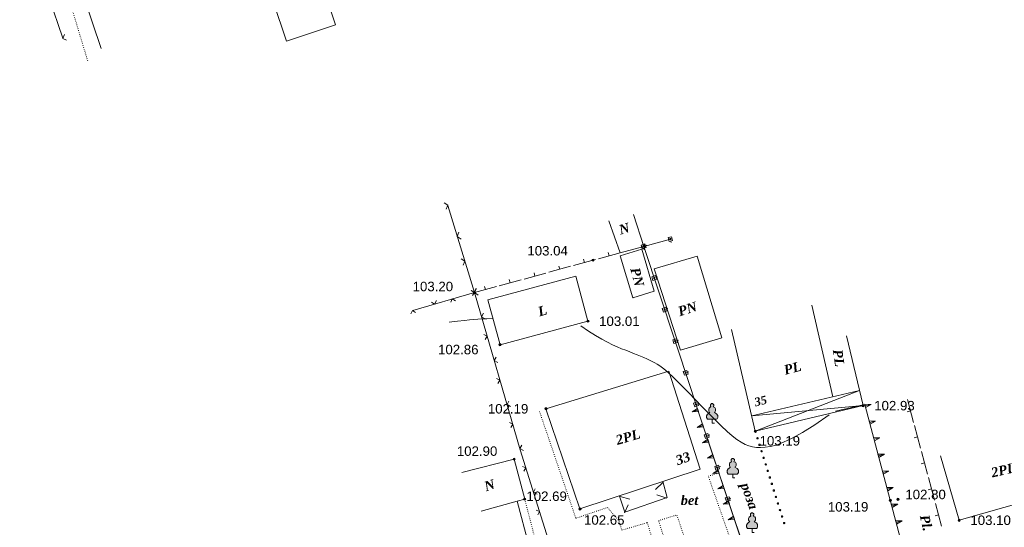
# Model space of a CAD drawing. Header units: millimetres. Extents: x 9396 to 25236, y 15106 to 31102.
# Tile 255 of 256: x 11840 to 12016, y 16896 to 16986. Entities that reach past the tile are written whole.
import ezdxf
from ezdxf.enums import TextEntityAlignment as Align

# ---------------------------------------------------------------- set-up
doc = ezdxf.new("R2010")
doc.units = ezdxf.units.MM
doc.linetypes.add('DOT', pattern=[0.25, 0, -0.25])
doc.linetypes.add('HIDDEN', pattern=[0.375, 0.25, -0.125])
for name, color, linetype, lineweight, true_color in [('1001010', 7, 'Continuous', 9, 0x000000), ('10010110', 7, 'Continuous', 20, 0xa25100), ('10010230', 7, 'Continuous', 20, 0x000000), ('1070000', 7, 'DOT', 9, 0x000000), ('21100200', 7, 'HIDDEN', 0, 0x800080), ('3000130', 7, 'Continuous', 9, 0x000000), ('3000220', 7, 'Continuous', 9, 0x000000), ('3000260', 7, 'Continuous', 9, 0x000000), ('4000091', 7, 'Continuous', 9, 0x000000), ('4000210', 7, 'Continuous', 9, 0x000000)]:
    doc.layers.add(name, color=color, linetype=linetype, lineweight=lineweight, true_color=true_color)
doc.styles.add('10', font='timesbi.ttf', dxfattribs={"height": 0.001481})
doc.styles.add('2', font='timesbi.ttf', dxfattribs={"height": 0.001693})
doc.styles.add('9', font='timesbi.ttf', dxfattribs={"height": 0.001693})
doc.styles.add('F2', font='arial.ttf', dxfattribs={"height": 0.001693})

# ---------------------------------------------------------------- blocks, each defined once
blk = doc.blocks.new('SYMBOL21100200')
at = {"true_color": 0x800080}
h = blk.add_hatch(color=216, dxfattribs=at)
edge = h.paths.add_edge_path()
edge.add_arc((0, 0), 0.1, 0, 360)
at = {"color": 216, "linetype": 'Continuous', "lineweight": 0, "true_color": 0x800080}
blk.add_circle((0, 0), 0.1, dxfattribs=at)
blk = doc.blocks.new('SYMBOL4000210')
at = {"true_color": 0xffffff}
blk.add_hatch(color=7, dxfattribs=at).paths.add_polyline_path([(0.05, 1.75), (-0.05, 1.75), (-0.15, 1.65), (-0.15, 1.55), (-0.1, 1.45), (-0.15, 1.45), (-0.25, 1.35), (-0.3, 1.25), (-0.3, 1.1), (-0.25, 1), (-0.2, 0.95), (-0.3, 0.9), (-0.35, 0.85), (-0.4, 0.8), (-0.5, 0.65), (-0.5, 0.5), (-0.4, 0.35), (-0.3, 0.35), (-0.1, 0.35), (0, 0.35), (0.15, 0.35), (0.4, 0.35), (0.45, 0.4), (0.5, 0.5), (0.5, 0.7), (0.4, 0.85), (0.2, 0.95), (0.25, 1), (0.3, 1.1), (0.3, 1.3), (0.25, 1.4), (0.1, 1.45), (0.15, 1.55), (0.15, 1.65)])
at = {"color": 18, "linetype": 'Continuous', "lineweight": 0, "true_color": 0x000000, "flags": 128}
blk.add_lwpolyline([(0.05, 1.75), (-0.05, 1.75), (-0.15, 1.65), (-0.15, 1.55), (-0.1, 1.45), (-0.15, 1.45), (-0.25, 1.35), (-0.3, 1.25), (-0.3, 1.1), (-0.25, 1), (-0.2, 0.95), (-0.3, 0.9), (-0.35, 0.85), (-0.4, 0.8), (-0.5, 0.65), (-0.5, 0.5), (-0.4, 0.35), (-0.3, 0.35), (-0.1, 0.35), (0, 0.35), (0.15, 0.35), (0.4, 0.35), (0.45, 0.4), (0.5, 0.5), (0.5, 0.7), (0.4, 0.85), (0.2, 0.95), (0.25, 1), (0.3, 1.1), (0.3, 1.3), (0.25, 1.4), (0.1, 1.45), (0.15, 1.55), (0.15, 1.65), (0.05, 1.75)], close=True, dxfattribs=at)
blk.add_lwpolyline([(0, 0.35), (0, 0), (0.2, 0)], dxfattribs=at)

msp = doc.modelspace()

# ---------------------------------------------------------------- linework, layer by layer
at = {"layer": '1001010', "color": 253}
for p, q in [((11854.2, 16981.18, 135.91), (11849.08, 16996.26, 135.91)), ((11887.28, 16982.47, 72.65), (11896.03, 16985.41, 72.65)), ((11951.11, 16945.82), (11949.3, 16951.51)), ((11965.08, 16929.5), (11960.64, 16944.09)), ((11952.99, 16937.8), (11949.16, 16936.66)), ((11981.12, 16935.35), (11984.88, 16918.98)), ((11941.15, 16932.47), (11925.43, 16928.26)), ((11957.69, 16927.27), (11965.08, 16929.5)), ((11970.39, 16915.54), (11989.63, 16920.1)), ((11989.63, 16920.1), (11971.04, 16912.82)), ((11970.39, 16915.54), (11990.28, 16917.38)), ((11985.37, 16916.41), (11990.28, 16917.51)), ((11927.96, 16907.82), (11918.64, 16905.42)), ((12004.15, 16908.44), (12007.46, 16896.91)), ((11939.72, 16898.93), (11961.16, 16906.05)), ((11954.53, 16903.65, 42.62), (11953.18, 16902.4, 48.56)), ((11928.48, 16900.32), (11922.07, 16898.55)), ((11946.9, 16901.14, 45.95), (11948.64, 16900.66, 49.72)), ((11955.21, 16900.85, 44.66), (11953.47, 16901.43, 50.63)), ((12023.36, 16901.47), (12007.46, 16896.91)), ((11947.67, 16898.24, 55.84), (11948.35, 16899.69, 53.04))]:
    msp.add_line(p, q, dxfattribs=at)
for points in [[(11896.03, 16985.41, 72.65), (11888.82, 17006.89, 114.34), (11880.07, 17003.96, 102.26), (11887.28, 16982.47, 72.65)], [(11951.11, 16945.82, 0), (11946.89, 16944.67, 0), (11944.86, 16950.36, 0)], [(11949.16, 16936.66, 0), (11946.91, 16944.16, 0), (11950.75, 16945.31, 0), (11952.99, 16937.8, 0)], [(11957.69, 16927.27, 0), (11952.99, 16941.84, 0), (11960.64, 16944.09, 0)], [(11925.43, 16928.26, 0), (11923.24, 16936.29, 0), (11938.99, 16940.5, 0), (11941.15, 16932.47, 0)], [(11987.33, 16929.83, 0), (11990.28, 16917.38, 0), (11971.04, 16912.82, 0), (11966.81, 16930.98, 0)], [(11961.16, 16906.05, 0), (11955.6, 16923.52, 0), (11933.64, 16916.81, 0), (11939.72, 16898.93, 0)], [(11927.96, 16907.82, 0), (11929.84, 16900.68, 0), (11928.48, 16900.32, 0), (11934.74, 16876.78, 0), (11919.14, 16872.66, 0), (11916.58, 16882.33, 0)], [(11946.8, 16901.24, 45.41), (11947.71, 16898.33, 55.86), (11955.3, 16900.95, 42.7), (11954.5, 16903.84, 42.7)]]:
    msp.add_polyline3d(points, dxfattribs=at)
at = {"layer": '1001010'}
msp.add_point((11949.16, 16936.66), dxfattribs=at)
at = {"layer": '10010110'}
for points in [[(11924.14, 16932.96, 0), (11923.08, 16932.91, 0), (11922.23, 16932.87, 0), (11921.49, 16932.83, 0), (11920.78, 16932.78, 0), (11920, 16932.7, 0), (11919.06, 16932.6, 0), (11917.86, 16932.47, 0), (11916.33, 16932.3, 0)], [(11984.21, 16915.72, 0), (11981.65, 16913.95, 0), (11979.47, 16912.58, 0), (11977.63, 16911.56, 0), (11976.09, 16910.83, 0), (11974.8, 16910.35, 0), (11973.71, 16910.07, 0), (11972.79, 16909.94, 0), (11971.98, 16909.9, 0), (11971.24, 16909.93, 0), (11970.54, 16910.02, 0), (11969.87, 16910.19, 0), (11969.2, 16910.46, 0), (11968.49, 16910.84, 0), (11967.74, 16911.34, 0), (11966.92, 16911.99, 0), (11966, 16912.79, 0), (11964.96, 16913.75, 0), (11963.84, 16914.84, 0), (11962.67, 16916.02, 0), (11961.47, 16917.24, 0), (11960.28, 16918.46, 0), (11959.14, 16919.65, 0), (11958.07, 16920.74, 0), (11957.11, 16921.71, 0), (11956.29, 16922.52, 0), (11955.58, 16923.19, 0), (11954.97, 16923.73, 0), (11954.44, 16924.16, 0), (11953.96, 16924.51, 0), (11953.52, 16924.8, 0), (11953.08, 16925.04, 0), (11952.63, 16925.27, 0), (11952.16, 16925.49, 0), (11951.65, 16925.72, 0), (11951.1, 16925.96, 0), (11950.53, 16926.2, 0), (11949.92, 16926.44, 0), (11949.28, 16926.7, 0), (11948.6, 16926.97, 0), (11947.9, 16927.26, 0), (11947.16, 16927.55, 0), (11946.38, 16927.89, 0), (11945.54, 16928.27, 0), (11944.62, 16928.73, 0), (11943.6, 16929.27, 0), (11942.49, 16929.93, 0), (11941.25, 16930.71, 0), (11939.88, 16931.63, 0)]]:
    msp.add_polyline3d(points, dxfattribs=at)
at = {"layer": '10010230', "color": 253}
for p, q in [((11990.66, 16917.32), (11991.72, 16917.61)), ((11960.8, 16916.6), (11959.75, 16916.25)), ((11960.8, 16916.6), (11973.66, 16878.12)), ((11999.36, 16884.62), (11990.66, 16917.32)), ((11991.45, 16914.35), (11992.51, 16914.63)), ((11961.72, 16913.85), (11960.67, 16913.5)), ((11962.63, 16911.1), (11961.59, 16910.75)), ((11992.24, 16911.38), (11993.31, 16911.66)), ((11963.55, 16908.35), (11962.51, 16908.01)), ((11993.03, 16908.4), (11994.1, 16908.69)), ((11964.47, 16905.61), (11963.43, 16905.26)), ((11993.82, 16905.43), (11994.89, 16905.71)), ((11965.39, 16902.86), (11964.35, 16902.51)), ((11994.61, 16902.46), (11995.68, 16902.74)), ((11966.31, 16900.11), (11965.27, 16899.76)), ((11995.4, 16899.49), (11996.47, 16899.77)), ((11967.23, 16897.36), (11966.18, 16897.01)), ((11996.19, 16896.51), (11997.26, 16896.8))]:
    msp.add_line(p, q, dxfattribs=at)
for points in [[(11990.74, 16917.03, 0), (11991.72, 16917.61, 0), (11990.58, 16917.62, 0)], [(11960.71, 16916.88, 0), (11959.75, 16916.25, 0), (11960.89, 16916.33, 0)], [(11961.62, 16914.13, 0), (11960.67, 16913.5, 0), (11961.81, 16913.58, 0)], [(11991.53, 16914.05, 0), (11992.51, 16914.63, 0), (11991.37, 16914.65, 0)], [(11962.54, 16911.38, 0), (11961.59, 16910.75, 0), (11962.73, 16910.83, 0)], [(11992.32, 16911.08, 0), (11993.31, 16911.66, 0), (11992.16, 16911.68, 0)], [(11963.46, 16908.63, 0), (11962.51, 16908.01, 0), (11963.64, 16908.08, 0)], [(11993.11, 16908.11, 0), (11994.1, 16908.69, 0), (11992.95, 16908.7, 0)], [(11964.38, 16905.88, 0), (11963.43, 16905.26, 0), (11964.56, 16905.33, 0)], [(11993.9, 16905.13, 0), (11994.89, 16905.71, 0), (11993.74, 16905.73, 0)], [(11965.3, 16903.13, 0), (11964.35, 16902.51, 0), (11965.48, 16902.58, 0)], [(11994.69, 16902.16, 0), (11995.68, 16902.74, 0), (11994.53, 16902.76, 0)], [(11966.22, 16900.38, 0), (11965.27, 16899.76, 0), (11966.4, 16899.83, 0)], [(11995.48, 16899.19, 0), (11996.47, 16899.77, 0), (11995.33, 16899.78, 0)], [(11967.14, 16897.64, 0), (11966.18, 16897.01, 0), (11967.32, 16897.09, 0)], [(11996.27, 16896.22, 0), (11997.26, 16896.8, 0), (11996.12, 16896.81, 0)]]:
    msp.add_polyline3d(points, dxfattribs=at)
for points in [[(11990.74, 16917.03, 0), (11991.72, 16917.61, 0), (11990.58, 16917.62, 0), (11990.74, 16917.03, 0)], [(11960.71, 16916.88, 0), (11959.75, 16916.25, 0), (11960.89, 16916.33, 0), (11960.71, 16916.88, 0)], [(11961.62, 16914.13, 0), (11960.67, 16913.5, 0), (11961.81, 16913.58, 0), (11961.62, 16914.13, 0)], [(11991.53, 16914.05, 0), (11992.51, 16914.63, 0), (11991.37, 16914.65, 0), (11991.53, 16914.05, 0)], [(11962.54, 16911.38, 0), (11961.59, 16910.75, 0), (11962.73, 16910.83, 0), (11962.54, 16911.38, 0)], [(11992.32, 16911.08, 0), (11993.31, 16911.66, 0), (11992.16, 16911.68, 0), (11992.32, 16911.08, 0)], [(11963.46, 16908.63, 0), (11962.51, 16908.01, 0), (11963.64, 16908.08, 0), (11963.46, 16908.63, 0)], [(11993.11, 16908.11, 0), (11994.1, 16908.69, 0), (11992.95, 16908.7, 0), (11993.11, 16908.11, 0)], [(11964.38, 16905.88, 0), (11963.43, 16905.26, 0), (11964.56, 16905.33, 0), (11964.38, 16905.88, 0)], [(11993.9, 16905.13, 0), (11994.89, 16905.71, 0), (11993.74, 16905.73, 0), (11993.9, 16905.13, 0)], [(11965.3, 16903.13, 0), (11964.35, 16902.51, 0), (11965.48, 16902.58, 0), (11965.3, 16903.13, 0)], [(11994.69, 16902.16, 0), (11995.68, 16902.74, 0), (11994.53, 16902.76, 0), (11994.69, 16902.16, 0)], [(11966.22, 16900.38, 0), (11965.27, 16899.76, 0), (11966.4, 16899.83, 0), (11966.22, 16900.38, 0)], [(11995.48, 16899.19, 0), (11996.47, 16899.77, 0), (11995.33, 16899.78, 0), (11995.48, 16899.19, 0)], [(11967.14, 16897.64, 0), (11966.18, 16897.01, 0), (11967.32, 16897.09, 0), (11967.14, 16897.64, 0)], [(11996.27, 16896.22, 0), (11997.26, 16896.8, 0), (11996.12, 16896.81, 0), (11996.27, 16896.22, 0)]]:
    msp.add_polyline3d(points, close=True, dxfattribs=at)
at = {"layer": '1070000', "color": 253}
msp.add_line((11964.38, 16875.78, 29.54), (11957.04, 16897.81, 99.41), dxfattribs=at)
for points in [[(11851.77, 16978.96, 130.05), (11846.11, 16997.69, 140.39), (11868.52, 17005.1, 122.5), (11869.31, 17015.49, 139.32)], [(11932.5, 16916.31, 172.3), (11938.98, 16897.27, 28.39), (11944.62, 16899.19, 34.33), (11946.7, 16896.79, 61.56), (11947.19, 16895.15, 109.93), (11951.76, 16896.49, 109.25), (11958.26, 16874.39, 11.95)], [(11972.11, 16877.71, 197.91), (11962.65, 16904.76, 8.74), (11964.25, 16905.33, 3.17)], [(11926.72, 16873.7, 0), (11936.24, 16876.13, 0), (11929.84, 16900.68, 0)], [(11960.52, 16875.2, 5.32), (11953.76, 16896.84, 114.86), (11956.85, 16897.81, 99.13)]]:
    msp.add_polyline3d(points, dxfattribs=at)
at = {"layer": '3000130', "color": 253}
for p, q in [((11955.86, 16947.12), (11951.11, 16945.82)), ((11951.68, 16946.01), (11951.44, 16945.93)), ((11956.02, 16946.54), (11955.95, 16946.78)), ((11951.18, 16945.22), (11951.11, 16945.46)), ((11953.55, 16940.37), (11953.31, 16940.29)), ((11955.42, 16934.72), (11955.18, 16934.64)), ((11957.29, 16929.08), (11957.06, 16929)), ((11959.16, 16923.43), (11958.93, 16923.36)), ((11961.04, 16917.79), (11960.8, 16917.71)), ((11962.92, 16912.15), (11962.68, 16912.07)), ((11964.8, 16906.51), (11964.56, 16906.43)), ((11966.69, 16900.87), (11966.45, 16900.79))]:
    msp.add_line(p, q, dxfattribs=at)
for points in [[(11956.05, 16947.54, 0), (11955.48, 16947.38, 0), (11955.67, 16946.71, 0), (11956.24, 16946.86, 0), (11956.05, 16947.54, 0)], [(11951.21, 16946.21, 0), (11950.64, 16946.06, 0), (11950.82, 16945.38, 0), (11951.39, 16945.54, 0), (11951.21, 16946.21, 0)], [(11950.67, 16946.04, 0), (11950.89, 16945.38, 0), (11951.55, 16945.6, 0), (11951.33, 16946.26, 0), (11950.67, 16946.04, 0)], [(11951.02, 16945.7, 0), (11951.06, 16945.72, 0), (11951.1, 16945.75, 0), (11951.11, 16945.8, 0), (11951.1, 16945.84, 0), (11951.06, 16945.88, 0), (11951.02, 16945.89, 0), (11950.97, 16945.88, 0), (11950.94, 16945.84, 0), (11950.92, 16945.8, 0), (11950.94, 16945.75, 0), (11950.97, 16945.72, 0), (11951.02, 16945.7, 0)], [(11951.11, 16945.72, 0), (11951.16, 16945.74, 0), (11951.19, 16945.77, 0), (11951.21, 16945.82, 0), (11951.19, 16945.87, 0), (11951.16, 16945.91, 0), (11951.11, 16945.92, 0), (11951.06, 16945.91, 0), (11951.02, 16945.87, 0), (11951.01, 16945.82, 0), (11951.02, 16945.77, 0), (11951.06, 16945.74, 0), (11951.11, 16945.72, 0)], [(11955.86, 16947.03, 0), (11955.91, 16947.04, 0), (11955.94, 16947.07, 0), (11955.95, 16947.12, 0), (11955.94, 16947.17, 0), (11955.91, 16947.2, 0), (11955.86, 16947.21, 0), (11955.81, 16947.2, 0), (11955.78, 16947.17, 0), (11955.77, 16947.12, 0), (11955.78, 16947.07, 0), (11955.81, 16947.04, 0), (11955.86, 16947.03, 0)], [(11952.54, 16940.4, 0), (11952.76, 16939.74, 0), (11953.42, 16939.96, 0), (11953.2, 16940.62, 0), (11952.54, 16940.4, 0)], [(11952.98, 16940.08, 0), (11953.03, 16940.09, 0), (11953.07, 16940.13, 0), (11953.08, 16940.18, 0), (11953.07, 16940.23, 0), (11953.03, 16940.26, 0), (11952.98, 16940.28, 0), (11952.93, 16940.26, 0), (11952.89, 16940.23, 0), (11952.88, 16940.18, 0), (11952.89, 16940.13, 0), (11952.93, 16940.09, 0), (11952.98, 16940.08, 0)], [(11954.41, 16934.75, 0), (11954.63, 16934.09, 0), (11955.29, 16934.31, 0), (11955.07, 16934.97, 0), (11954.41, 16934.75, 0)], [(11954.85, 16934.43, 0), (11954.9, 16934.45, 0), (11954.94, 16934.48, 0), (11954.95, 16934.53, 0), (11954.94, 16934.58, 0), (11954.9, 16934.62, 0), (11954.85, 16934.63, 0), (11954.8, 16934.62, 0), (11954.77, 16934.58, 0), (11954.75, 16934.53, 0), (11954.77, 16934.48, 0), (11954.8, 16934.45, 0), (11954.85, 16934.43, 0)], [(11956.28, 16929.11, 0), (11956.5, 16928.45, 0), (11957.16, 16928.67, 0), (11956.95, 16929.33, 0), (11956.28, 16929.11, 0)], [(11956.72, 16928.79, 0), (11956.77, 16928.8, 0), (11956.81, 16928.84, 0), (11956.82, 16928.89, 0), (11956.81, 16928.94, 0), (11956.77, 16928.98, 0), (11956.72, 16928.99, 0), (11956.67, 16928.98, 0), (11956.64, 16928.94, 0), (11956.62, 16928.89, 0), (11956.64, 16928.84, 0), (11956.67, 16928.8, 0), (11956.72, 16928.79, 0)], [(11958.15, 16923.46, 0), (11958.37, 16922.81, 0), (11959.04, 16923.03, 0), (11958.82, 16923.68, 0), (11958.15, 16923.46, 0)], [(11958.59, 16923.15, 0), (11958.64, 16923.16, 0), (11958.68, 16923.2, 0), (11958.69, 16923.25, 0), (11958.68, 16923.29, 0), (11958.64, 16923.33, 0), (11958.59, 16923.34, 0), (11958.54, 16923.33, 0), (11958.51, 16923.29, 0), (11958.5, 16923.25, 0), (11958.51, 16923.2, 0), (11958.54, 16923.16, 0), (11958.59, 16923.15, 0)], [(11960.02, 16917.82, 0), (11960.24, 16917.16, 0), (11960.91, 16917.38, 0), (11960.69, 16918.04, 0), (11960.02, 16917.82, 0)], [(11960.47, 16917.5, 0), (11960.52, 16917.51, 0), (11960.55, 16917.55, 0), (11960.57, 16917.6, 0), (11960.55, 16917.65, 0), (11960.52, 16917.69, 0), (11960.47, 16917.7, 0), (11960.42, 16917.69, 0), (11960.38, 16917.65, 0), (11960.37, 16917.6, 0), (11960.38, 16917.55, 0), (11960.42, 16917.51, 0), (11960.47, 16917.5, 0)], [(11961.91, 16912.18, 0), (11962.13, 16911.52, 0), (11962.79, 16911.74, 0), (11962.57, 16912.4, 0), (11961.91, 16912.18, 0)], [(11962.35, 16911.86, 0), (11962.4, 16911.87, 0), (11962.43, 16911.91, 0), (11962.45, 16911.96, 0), (11962.43, 16912.01, 0), (11962.4, 16912.05, 0), (11962.35, 16912.06, 0), (11962.3, 16912.05, 0), (11962.26, 16912.01, 0), (11962.25, 16911.96, 0), (11962.26, 16911.91, 0), (11962.3, 16911.87, 0), (11962.35, 16911.86, 0)], [(11963.79, 16906.54, 0), (11964.01, 16905.88, 0), (11964.67, 16906.1, 0), (11964.45, 16906.76, 0), (11963.79, 16906.54, 0)], [(11964.23, 16906.22, 0), (11964.28, 16906.23, 0), (11964.32, 16906.27, 0), (11964.33, 16906.32, 0), (11964.32, 16906.37, 0), (11964.28, 16906.41, 0), (11964.23, 16906.42, 0), (11964.18, 16906.41, 0), (11964.15, 16906.37, 0), (11964.13, 16906.32, 0), (11964.15, 16906.27, 0), (11964.18, 16906.23, 0), (11964.23, 16906.22, 0)], [(11965.68, 16900.9, 0), (11965.9, 16900.24, 0), (11966.56, 16900.46, 0), (11966.34, 16901.12, 0), (11965.68, 16900.9, 0)], [(11966.12, 16900.58, 0), (11966.17, 16900.59, 0), (11966.2, 16900.63, 0), (11966.22, 16900.68, 0), (11966.2, 16900.73, 0), (11966.17, 16900.77, 0), (11966.12, 16900.78, 0), (11966.07, 16900.77, 0), (11966.03, 16900.73, 0), (11966.02, 16900.68, 0), (11966.03, 16900.63, 0), (11966.07, 16900.59, 0), (11966.12, 16900.58, 0)]]:
    msp.add_polyline3d(points, close=True, dxfattribs=at)
msp.add_polyline3d([(11951.11, 16945.82, 0), (11959.47, 16920.61, 0), (11960.8, 16916.6, 0), (11973.66, 16878.12, 0)], dxfattribs=at)
at = {"layer": '3000220', "color": 253}
for p, q in [((11943, 16943.61), (11946.89, 16944.67)), ((11944.94, 16944.14), (11944.78, 16944.72)), ((11934.15, 16941.2), (11938.04, 16942.26)), ((11936.1, 16941.73), (11935.94, 16942.31)), ((11938.57, 16942.4), (11942.47, 16943.46)), ((11940.52, 16942.93), (11940.36, 16943.51)), ((11929.73, 16939.99), (11933.62, 16941.05)), ((11931.67, 16940.52), (11931.52, 16941.1)), ((11925.31, 16938.78), (11929.2, 16939.84)), ((11927.25, 16939.31), (11927.09, 16939.89)), ((11920.88, 16937.58), (11924.78, 16938.64)), ((11922.83, 16938.11), (11922.67, 16938.68)), ((11999.3, 16914.4), (11998.2, 16918.48)), ((11998.75, 16916.44), (11998.17, 16916.29)), ((12000.55, 16909.76), (11999.45, 16913.84)), ((12000, 16911.8), (11999.42, 16911.65)), ((12001.8, 16905.12), (12000.7, 16909.2)), ((12001.25, 16907.16), (12000.67, 16907.01)), ((12003.05, 16900.48), (12001.95, 16904.56)), ((12002.5, 16902.52), (12001.92, 16902.37)), ((12004.3, 16895.84), (12003.2, 16899.92)), ((12003.75, 16897.88), (12003.17, 16897.73))]:
    msp.add_line(p, q, dxfattribs=at)
at = {"layer": '3000260', "color": 253}
for p, q in [((11839.63, 17005.46, 151.88), (11847.34, 16983.01, 122.41)), ((11920.88, 16937.57), (11916.1, 16953.15)), ((11920.88, 16937.57), (11909.85, 16934.4))]:
    msp.add_line(p, q, dxfattribs=at)
for points in [[(11847.65, 16983.63, 137.14), (11847.36, 16982.96, 137.14), (11847.99, 16982.64, 137.14)], [(11915.79, 16952.47, 0), (11916.09, 16953.19, 0), (11915.44, 16953.59, 0)], [(11918.48, 16947.12, 0), (11917.8, 16947.61, 0), (11918.09, 16948.37, 0)], [(11918.87, 16942.44, 0), (11919.17, 16943.16, 0), (11918.52, 16943.57, 0)], [(11920.52, 16937.04, 0), (11920.87, 16937.63, 0), (11920.26, 16937.93, 0)], [(11921.19, 16938.18, 0), (11920.87, 16937.57, 0), (11920.3, 16937.93, 0)], [(11921.55, 16937.1, 0), (11920.88, 16937.59, 0), (11921.17, 16938.35, 0)], [(11941.2, 16870.72, 0), (11929.03, 16909.51, 0), (11920.88, 16937.57, 0)], [(11914.07, 16936.14, 0), (11913.75, 16935.53, 0), (11913.18, 16935.88, 0)], [(11917.46, 16936.07, 0), (11916.91, 16936.43, 0), (11916.66, 16935.84, 0)], [(11910.33, 16934.02, 0), (11909.79, 16934.39, 0), (11909.53, 16933.79, 0)], [(11922.76, 16932.91, 0), (11922.13, 16933.27, 0), (11922.47, 16933.89, 0)], [(11922.8, 16929.19, 0), (11923.15, 16929.79, 0), (11922.54, 16930.08, 0)], [(11925.04, 16925.06, 0), (11924.41, 16925.42, 0), (11924.75, 16926.04, 0)], [(11925.07, 16921.35, 0), (11925.42, 16921.94, 0), (11924.82, 16922.23, 0)], [(11927.32, 16917.21, 0), (11926.69, 16917.57, 0), (11927.03, 16918.19, 0)], [(11927.35, 16913.5, 0), (11927.7, 16914.09, 0), (11927.1, 16914.38, 0)], [(11929.6, 16909.36, 0), (11928.97, 16909.72, 0), (11929.31, 16910.34, 0)], [(11929.71, 16905.66, 0), (11930.05, 16906.26, 0), (11929.44, 16906.54, 0)], [(11932.04, 16901.58, 0), (11931.41, 16901.92, 0), (11931.74, 16902.55, 0)], [(11932.16, 16897.86, 0), (11932.5, 16898.46, 0), (11931.88, 16898.74, 0)]]:
    msp.add_polyline3d(points, dxfattribs=at)
at = {"layer": '4000091', "color": 253}
for points in [[(11971.07, 16912.6, 0), (11971.13, 16912.62, 0), (11971.17, 16912.66, 0), (11971.19, 16912.72, 0), (11971.17, 16912.78, 0), (11971.13, 16912.83, 0), (11971.07, 16912.84, 0), (11971.01, 16912.83, 0), (11970.96, 16912.78, 0), (11970.95, 16912.72, 0), (11970.96, 16912.66, 0), (11971.01, 16912.62, 0), (11971.07, 16912.6, 0)], [(11971.43, 16911.44, 0), (11971.49, 16911.45, 0), (11971.54, 16911.5, 0), (11971.55, 16911.56, 0), (11971.54, 16911.62, 0), (11971.49, 16911.66, 0), (11971.43, 16911.68, 0), (11971.37, 16911.66, 0), (11971.33, 16911.62, 0), (11971.31, 16911.56, 0), (11971.33, 16911.5, 0), (11971.37, 16911.45, 0), (11971.43, 16911.44, 0)], [(11971.8, 16910.27, 0), (11971.86, 16910.29, 0), (11971.9, 16910.33, 0), (11971.92, 16910.39, 0), (11971.9, 16910.45, 0), (11971.86, 16910.5, 0), (11971.8, 16910.51, 0), (11971.74, 16910.5, 0), (11971.69, 16910.45, 0), (11971.68, 16910.39, 0), (11971.69, 16910.33, 0), (11971.74, 16910.29, 0), (11971.8, 16910.27, 0)], [(11972.16, 16909.11, 0), (11972.22, 16909.12, 0), (11972.27, 16909.17, 0), (11972.28, 16909.23, 0), (11972.27, 16909.29, 0), (11972.22, 16909.33, 0), (11972.16, 16909.35, 0), (11972.1, 16909.33, 0), (11972.06, 16909.29, 0), (11972.04, 16909.23, 0), (11972.06, 16909.17, 0), (11972.1, 16909.12, 0), (11972.16, 16909.11, 0)], [(11972.53, 16907.94, 0), (11972.59, 16907.96, 0), (11972.63, 16908, 0), (11972.65, 16908.06, 0), (11972.63, 16908.12, 0), (11972.59, 16908.17, 0), (11972.53, 16908.18, 0), (11972.47, 16908.17, 0), (11972.42, 16908.12, 0), (11972.41, 16908.06, 0), (11972.42, 16908, 0), (11972.47, 16907.96, 0), (11972.53, 16907.94, 0)], [(11972.89, 16906.78, 0), (11972.95, 16906.79, 0), (11973, 16906.84, 0), (11973.01, 16906.9, 0), (11973, 16906.96, 0), (11972.95, 16907, 0), (11972.89, 16907.02, 0), (11972.83, 16907, 0), (11972.79, 16906.96, 0), (11972.77, 16906.9, 0), (11972.79, 16906.84, 0), (11972.83, 16906.79, 0), (11972.89, 16906.78, 0)], [(11973.26, 16905.61, 0), (11973.32, 16905.63, 0), (11973.36, 16905.67, 0), (11973.38, 16905.73, 0), (11973.36, 16905.79, 0), (11973.32, 16905.84, 0), (11973.26, 16905.85, 0), (11973.2, 16905.84, 0), (11973.15, 16905.79, 0), (11973.14, 16905.73, 0), (11973.15, 16905.67, 0), (11973.2, 16905.63, 0), (11973.26, 16905.61, 0)], [(11973.62, 16904.45, 0), (11973.68, 16904.46, 0), (11973.73, 16904.51, 0), (11973.75, 16904.57, 0), (11973.73, 16904.63, 0), (11973.68, 16904.67, 0), (11973.62, 16904.69, 0), (11973.56, 16904.67, 0), (11973.52, 16904.63, 0), (11973.5, 16904.57, 0), (11973.52, 16904.51, 0), (11973.56, 16904.46, 0), (11973.62, 16904.45, 0)], [(11973.99, 16903.28, 0), (11974.05, 16903.3, 0), (11974.09, 16903.34, 0), (11974.11, 16903.4, 0), (11974.09, 16903.46, 0), (11974.05, 16903.51, 0), (11973.99, 16903.52, 0), (11973.93, 16903.51, 0), (11973.88, 16903.46, 0), (11973.87, 16903.4, 0), (11973.88, 16903.34, 0), (11973.93, 16903.3, 0), (11973.99, 16903.28, 0)], [(11974.35, 16902.12, 0), (11974.42, 16902.13, 0), (11974.46, 16902.18, 0), (11974.48, 16902.24, 0), (11974.46, 16902.3, 0), (11974.42, 16902.34, 0), (11974.35, 16902.36, 0), (11974.29, 16902.34, 0), (11974.25, 16902.3, 0), (11974.23, 16902.24, 0), (11974.25, 16902.18, 0), (11974.29, 16902.13, 0), (11974.35, 16902.12, 0)], [(11974.72, 16900.95, 0), (11974.78, 16900.97, 0), (11974.82, 16901.01, 0), (11974.84, 16901.07, 0), (11974.82, 16901.13, 0), (11974.78, 16901.18, 0), (11974.72, 16901.19, 0), (11974.66, 16901.18, 0), (11974.62, 16901.13, 0), (11974.6, 16901.07, 0), (11974.62, 16901.01, 0), (11974.66, 16900.97, 0), (11974.72, 16900.95, 0)], [(11975.09, 16899.79, 0), (11975.15, 16899.8, 0), (11975.19, 16899.85, 0), (11975.21, 16899.91, 0), (11975.19, 16899.97, 0), (11975.15, 16900.01, 0), (11975.09, 16900.03, 0), (11975.02, 16900.01, 0), (11974.98, 16899.97, 0), (11974.96, 16899.91, 0), (11974.98, 16899.85, 0), (11975.02, 16899.8, 0), (11975.09, 16899.79, 0)], [(11975.45, 16898.62, 0), (11975.51, 16898.64, 0), (11975.56, 16898.68, 0), (11975.57, 16898.74, 0), (11975.56, 16898.8, 0), (11975.51, 16898.85, 0), (11975.45, 16898.86, 0), (11975.39, 16898.85, 0), (11975.35, 16898.8, 0), (11975.33, 16898.74, 0), (11975.35, 16898.68, 0), (11975.39, 16898.64, 0), (11975.45, 16898.62, 0)], [(11975.82, 16897.46, 0), (11975.88, 16897.47, 0), (11975.92, 16897.52, 0), (11975.94, 16897.58, 0), (11975.92, 16897.64, 0), (11975.88, 16897.68, 0), (11975.82, 16897.7, 0), (11975.76, 16897.68, 0), (11975.71, 16897.64, 0), (11975.69, 16897.58, 0), (11975.71, 16897.52, 0), (11975.76, 16897.47, 0), (11975.82, 16897.46, 0)], [(11976.18, 16896.29, 0), (11976.24, 16896.31, 0), (11976.29, 16896.35, 0), (11976.3, 16896.41, 0), (11976.29, 16896.47, 0), (11976.24, 16896.52, 0), (11976.18, 16896.53, 0), (11976.12, 16896.52, 0), (11976.08, 16896.47, 0), (11976.06, 16896.41, 0), (11976.08, 16896.35, 0), (11976.12, 16896.31, 0), (11976.18, 16896.29, 0)]]:
    msp.add_polyline3d(points, close=True, dxfattribs=at)

# ---------------------------------------------------------------- block references
at = {"layer": '21100200', "xscale": 2, "yscale": 2, "zscale": 2}
for p in [(11942.06, 16943.36, 206.08), (11920.88, 16937.58, 206.4), (11941.14, 16932.46, 206.02), (11925.42, 16928.26, 205.72), (11933.64, 16916.82, 204.38), (11990.28, 16917.38, 205.86), (11971.04, 16912.82, 206.38), (11927.96, 16907.82, 205.8), (11929.84, 16900.68, 205.38), (11995.14, 16900.47, 206.38), (11996.52, 16900.66, 205.6), (11939.72, 16898.94, 205.3), (12007.46, 16896.92, 206.2)]:
    msp.add_blockref('SYMBOL21100200', p, dxfattribs=at)
at = {"layer": '4000210', "color": 253, "xscale": 2, "yscale": 2, "zscale": 2}
for p in [(11963.32, 16914.24), (11967.01, 16904.47), (11970.45, 16894.74)]:
    msp.add_blockref('SYMBOL4000210', p, dxfattribs=at)

# ---------------------------------------------------------------- texts
at = {"layer": '1001010', "color": 253, "style": '9'}
for s, height, rotation, p in [('N', 1.69, 16.6, (11946.74, 16948.73)), ('PN', 1.693, 284.9, (11949.51, 16942.02)), ('PN', 1.693, 17.8, (11957.29, 16934.14)), ('L', 1.69, 15.8, (11932.25, 16934.12)), ('PL', 1.693, 278.3, (11985.72, 16927.44)), ('PL', 1.693, 14.7, (11976.17, 16923.7)), ('2PL', 1.693, 16.4, (11946.18, 16911.17, 47.64)), ('2PL', 1.693, 13.1, (12013.2, 16905.38)), ('N', 1.69, 18.2, (11922.68, 16902.88))]:
    msp.add_text(s, height=height, rotation=rotation, dxfattribs=at).set_placement(p, align=Align.MIDDLE_LEFT)
at = {"layer": '1001010', "color": 1, "true_color": 0xff0000, "style": '10'}
for s, height, rotation, p in [('35', 1.481, 13.9, (11970.91, 16917.96)), ('33', 1.707, 19.7, (11956.9, 16907.53, 1.34))]:
    msp.add_text(s, height=height, rotation=rotation, dxfattribs=at).set_placement(p, align=Align.MIDDLE_LEFT)
at = {"layer": '10010230', "color": 253, "style": '2'}
msp.add_text('Pl.', height=1.693, rotation=282.9, dxfattribs=at).set_placement((12001.24, 16897.87), align=Align.MIDDLE_LEFT)
at = {"layer": '1070000', "color": 253, "style": '2'}
msp.add_text('bet', height=1.693, dxfattribs=at).set_placement((11957.72, 16900.5, 62.41), align=Align.MIDDLE_LEFT)
at = {"layer": '21100200', "color": 253, "style": 'F2'}
for s, p in [('103.04', (11930.32, 16945.04, 206.08)), ('103.20', (11909.82, 16938.66, 206.4)), ('103.01', (11943.14, 16932.46, 206.02)), ('102.86', (11914.36, 16927.4, 205.72)), ('102.19', (11923.26, 16916.82, 204.38)), ('102.93', (11992.28, 16917.38, 205.86)), ('103.19', (11971.8, 16911.1, 206.38)), ('102.90', (11917.72, 16909.26, 205.8)), ('102.69', (11930.14, 16901.2, 205.38)), ('102.80', (11997.84, 16901.52, 205.6)), ('103.19', (11984, 16899.31, 92.12)), ('102.65', (11940.44, 16896.96, 41.68)), ('103.10', (12009.46, 16896.92, 206.2))]:
    msp.add_text(s, height=1.693, dxfattribs=at).set_placement(p, align=Align.MIDDLE_LEFT)
at = {"layer": '4000091', "color": 253, "style": '2'}
msp.add_text('роза', height=1.693, rotation=289.9, dxfattribs=at).set_placement((11969.19, 16903.53), align=Align.MIDDLE_LEFT)

doc.saveas('drawing.dxf')
